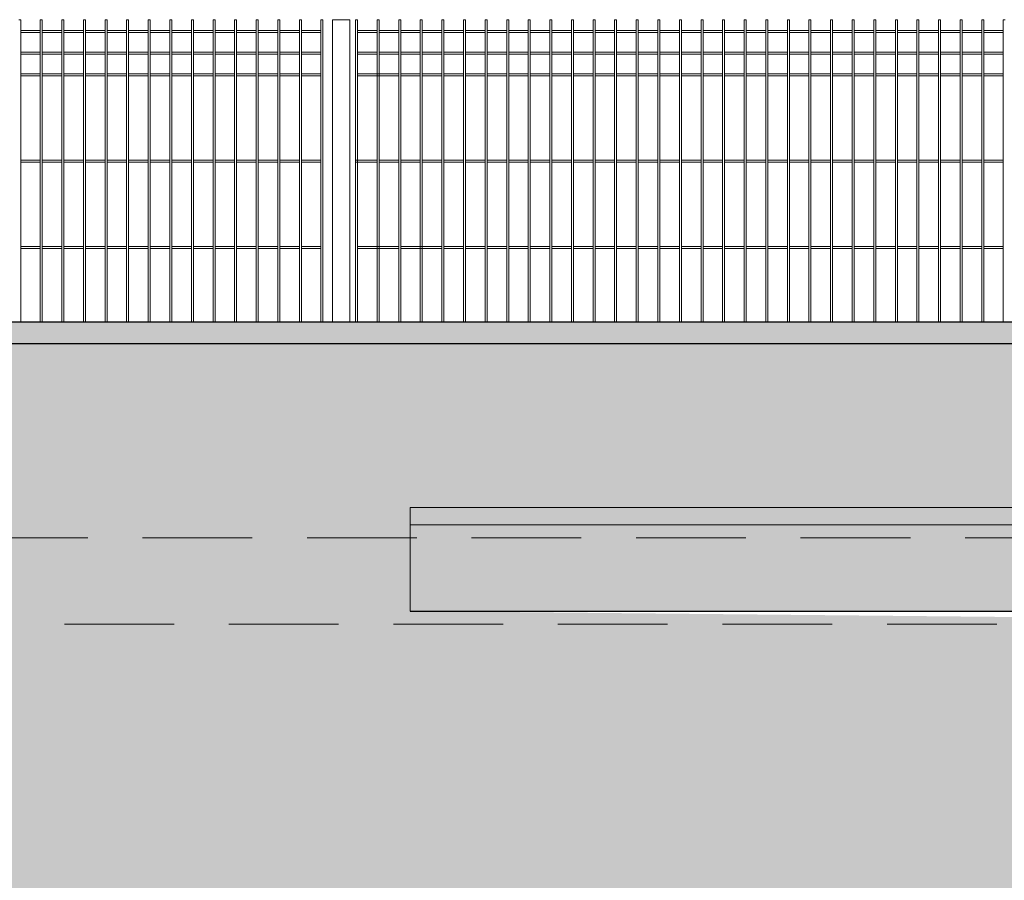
# Model space of a CAD drawing. Header units: millimetres. Extents: x 14041 to 23361, y -6349 to 12956.
# Tile 59 of 106: x 20943 to 21171, y 3877 to 4076. Entities that reach past the tile are written whole.
import ezdxf

# ---------------------------------------------------------------- set-up
doc = ezdxf.new("R2010")
doc.units = ezdxf.units.MM
doc.linetypes.add('KRESKOWA', pattern=[19.05, 12.7, -6.35])
for name, color, linetype, lineweight in [('A-ogrodzenie', 6, 'Continuous', 9), ('A-wypełnienie', 252, 'Continuous', 9), ('E-obrys', 7, 'Continuous', 9)]:
    doc.layers.add(name, color=color, linetype=linetype, lineweight=lineweight)

msp = doc.modelspace()

# ---------------------------------------------------------------- hatches: boundary and pattern name
at = {"layer": 'A-wypełnienie', "lineweight": 15, "ltscale": 2, "transparency": 33554687}
h = msp.add_hatch(color=252, dxfattribs=at)
h.dxf.hatch_style = 1
h.paths.add_polyline_path([(19674.41, 4006.13), (19627.53, 4006.13), (19627.54, 4001.13), (19628.04, 4001.13), (22273.54, 4001.13), (22273.54, 4006.13), (19835.04, 4006.13), (19723.52, 4006.13)])
h = msp.add_hatch(color=253, dxfattribs=at)
h.dxf.hatch_style = 1
h.paths.add_polyline_path([(19988.04, 3659.13), (19988.04, 3939.18), (19658.04, 3939.18), (19658.04, 3959.18), (19658.04, 3963.18), (20903.04, 3963.18), (20903.04, 3939.18), (20588.04, 3936.18), (20588.04, 3659.13), (20943.62, 3659.13), (20943.62, 3871.13), (21183.62, 3871.13), (21183.62, 3659.13), (21338.04, 3659.13), (21338.04, 3936.18), (21033.04, 3939.18), (21033.04, 3963.18), (22243.04, 3963.18), (22243.04, 3939.18), (22223.04, 3936.18), (22223.04, 3659.13), (22273.04, 3659.13), (22273.04, 4001.13), (19628.04, 4001.13), (19628.04, 3659.13), (19678.04, 3659.13), (19678.04, 3936.18), (19828.04, 3936.18), (19828.04, 3659.13)])
h = msp.add_hatch(color=252, dxfattribs=at)
h.dxf.hatch_style = 1
h.paths.add_polyline_path([(21033.04, 3963.18), (22243.04, 3963.18), (22243.04, 3939.18), (21033.04, 3939.18)])

# ---------------------------------------------------------------- linework, layer by layer
at = {"layer": 'A-ogrodzenie', "color": 96, "true_color": 0x036808}
for p, q in [((20942.37, 4076.18), (20942.83, 4076.18)), ((20942.83, 4006.13), (20942.83, 4076.18)), ((20947.37, 4006.13), (20947.37, 4076.18)), ((20947.37, 4076.18), (20947.83, 4076.18)), ((20947.83, 4006.13), (20947.83, 4076.18)), ((20952.37, 4006.13), (20952.37, 4076.18)), ((20952.37, 4076.18), (20952.83, 4076.18)), ((20952.83, 4006.13), (20952.83, 4076.18)), ((20957.37, 4006.13), (20957.37, 4076.18)), ((20957.37, 4076.18), (20957.83, 4076.18)), ((20957.83, 4006.13), (20957.83, 4076.18)), ((20962.37, 4006.13), (20962.37, 4076.18)), ((20962.37, 4076.18), (20962.83, 4076.18)), ((20962.83, 4006.13), (20962.83, 4076.18)), ((20967.37, 4006.13), (20967.37, 4076.18)), ((20967.37, 4076.18), (20967.83, 4076.18)), ((20967.83, 4006.13), (20967.83, 4076.18)), ((20972.37, 4006.13), (20972.37, 4076.18)), ((20972.37, 4076.18), (20972.83, 4076.18)), ((20972.83, 4006.13), (20972.83, 4076.18)), ((20977.37, 4006.13), (20977.37, 4076.18)), ((20977.37, 4076.18), (20977.83, 4076.18)), ((20977.83, 4006.13), (20977.83, 4076.18)), ((20982.37, 4006.13), (20982.37, 4076.18)), ((20982.37, 4076.18), (20982.83, 4076.18)), ((20982.83, 4006.13), (20982.83, 4076.18)), ((20987.37, 4006.13), (20987.37, 4076.18)), ((20987.37, 4076.18), (20987.83, 4076.18)), ((20987.83, 4006.13), (20987.83, 4076.18)), ((20992.37, 4006.13), (20992.37, 4076.18)), ((20992.37, 4076.18), (20992.83, 4076.18)), ((20992.83, 4006.13), (20992.83, 4076.18)), ((20997.37, 4006.13), (20997.37, 4076.18)), ((20997.37, 4076.18), (20997.83, 4076.18)), ((20997.83, 4006.13), (20997.83, 4076.18)), ((21002.37, 4006.13), (21002.37, 4076.18)), ((21002.37, 4076.18), (21002.83, 4076.18)), ((21002.83, 4006.13), (21002.83, 4076.18)), ((21007.37, 4006.13), (21007.37, 4076.18)), ((21007.37, 4076.18), (21007.83, 4076.18)), ((21007.83, 4006.13), (21007.83, 4076.18)), ((21012.37, 4006.13), (21012.37, 4076.18)), ((21012.37, 4076.18), (21012.83, 4076.18)), ((21012.83, 4006.13), (21012.83, 4076.18)), ((21015.04, 4076.18), (21015.04, 4006.13)), ((21015.04, 4076.18), (21019.04, 4076.18)), ((21019.04, 4076.18), (21019.04, 4006.13)), ((21020.37, 4006.13), (21020.37, 4076.18)), ((21020.37, 4076.18), (21020.83, 4076.18)), ((21020.37, 4076.18), (21020.83, 4076.18)), ((21020.83, 4006.13), (21020.83, 4076.18)), ((21025.37, 4006.13), (21025.37, 4076.18)), ((21025.37, 4076.18), (21025.83, 4076.18)), ((21025.83, 4006.13), (21025.83, 4076.18)), ((21030.37, 4006.13), (21030.37, 4076.18)), ((21030.37, 4076.18), (21030.83, 4076.18)), ((21030.83, 4006.13), (21030.83, 4076.18)), ((21035.37, 4006.13), (21035.37, 4076.18)), ((21035.37, 4076.18), (21035.83, 4076.18)), ((21035.83, 4006.13), (21035.83, 4076.18)), ((21040.37, 4006.13), (21040.37, 4076.18)), ((21040.37, 4076.18), (21040.83, 4076.18)), ((21040.83, 4006.13), (21040.83, 4076.18)), ((21045.37, 4006.13), (21045.37, 4076.18)), ((21045.37, 4076.18), (21045.83, 4076.18)), ((21045.83, 4006.13), (21045.83, 4076.18)), ((21050.37, 4006.13), (21050.37, 4076.18)), ((21050.37, 4076.18), (21050.83, 4076.18)), ((21050.83, 4006.13), (21050.83, 4076.18)), ((21055.37, 4006.13), (21055.37, 4076.18)), ((21055.37, 4076.18), (21055.83, 4076.18)), ((21055.83, 4006.13), (21055.83, 4076.18)), ((21060.37, 4006.13), (21060.37, 4076.18)), ((21060.37, 4076.18), (21060.83, 4076.18)), ((21060.83, 4006.13), (21060.83, 4076.18)), ((21065.37, 4006.13), (21065.37, 4076.18)), ((21065.37, 4076.18), (21065.83, 4076.18)), ((21065.83, 4006.13), (21065.83, 4076.18)), ((21070.37, 4006.13), (21070.37, 4076.18)), ((21070.37, 4076.18), (21070.83, 4076.18)), ((21070.83, 4006.13), (21070.83, 4076.18)), ((21075.37, 4006.13), (21075.37, 4076.18)), ((21075.37, 4076.18), (21075.83, 4076.18)), ((21075.83, 4006.13), (21075.83, 4076.18)), ((21080.37, 4006.13), (21080.37, 4076.18)), ((21080.37, 4076.18), (21080.83, 4076.18)), ((21080.83, 4006.13), (21080.83, 4076.18)), ((21085.37, 4006.13), (21085.37, 4076.18)), ((21085.37, 4076.18), (21085.83, 4076.18)), ((21085.83, 4006.13), (21085.83, 4076.18)), ((21090.37, 4006.13), (21090.37, 4076.18)), ((21090.37, 4076.18), (21090.83, 4076.18)), ((21090.83, 4006.13), (21090.83, 4076.18)), ((21095.37, 4006.13), (21095.37, 4076.18)), ((21095.37, 4076.18), (21095.83, 4076.18)), ((21095.83, 4006.13), (21095.83, 4076.18)), ((21100.37, 4006.13), (21100.37, 4076.18)), ((21100.37, 4076.18), (21100.83, 4076.18)), ((21100.83, 4006.13), (21100.83, 4076.18)), ((21105.37, 4006.13), (21105.37, 4076.18)), ((21105.37, 4076.18), (21105.83, 4076.18)), ((21105.83, 4006.13), (21105.83, 4076.18)), ((21110.37, 4006.13), (21110.37, 4076.18)), ((21110.37, 4076.18), (21110.83, 4076.18)), ((21110.83, 4006.13), (21110.83, 4076.18)), ((21115.37, 4006.13), (21115.37, 4076.18)), ((21115.37, 4076.18), (21115.83, 4076.18)), ((21115.83, 4006.13), (21115.83, 4076.18)), ((21120.37, 4006.13), (21120.37, 4076.18)), ((21120.37, 4076.18), (21120.83, 4076.18)), ((21120.83, 4006.13), (21120.83, 4076.18)), ((21125.37, 4006.13), (21125.37, 4076.18)), ((21125.37, 4076.18), (21125.83, 4076.18)), ((21125.83, 4006.13), (21125.83, 4076.18)), ((21130.37, 4006.13), (21130.37, 4076.18)), ((21130.37, 4076.18), (21130.83, 4076.18)), ((21130.83, 4006.13), (21130.83, 4076.18)), ((21135.37, 4006.13), (21135.37, 4076.18)), ((21135.37, 4076.18), (21135.83, 4076.18)), ((21135.83, 4006.13), (21135.83, 4076.18)), ((21140.37, 4006.13), (21140.37, 4076.18)), ((21140.37, 4076.18), (21140.83, 4076.18)), ((21140.83, 4006.13), (21140.83, 4076.18)), ((21145.37, 4006.13), (21145.37, 4076.18)), ((21145.37, 4076.18), (21145.83, 4076.18)), ((21145.83, 4006.13), (21145.83, 4076.18)), ((21150.37, 4006.13), (21150.37, 4076.18)), ((21150.37, 4076.18), (21150.83, 4076.18)), ((21150.83, 4006.13), (21150.83, 4076.18)), ((21155.37, 4006.13), (21155.37, 4076.18)), ((21155.37, 4076.18), (21155.83, 4076.18)), ((21155.83, 4006.13), (21155.83, 4076.18)), ((21160.37, 4006.13), (21160.37, 4076.18)), ((21160.37, 4076.18), (21160.83, 4076.18)), ((21160.83, 4006.13), (21160.83, 4076.18)), ((21165.37, 4006.13), (21165.37, 4076.18)), ((21165.37, 4076.18), (21165.83, 4076.18)), ((21165.83, 4006.13), (21165.83, 4076.18)), ((21170.37, 4006.13), (21170.37, 4076.18)), ((21170.37, 4076.18), (21170.83, 4076.18)), ((20942.83, 4073.65), (20947.37, 4073.65)), ((20942.83, 4073.18), (20947.37, 4073.18)), ((20947.83, 4073.65), (20952.37, 4073.65)), ((20947.83, 4073.18), (20952.37, 4073.18)), ((20952.83, 4073.65), (20957.37, 4073.65)), ((20952.83, 4073.18), (20957.37, 4073.18)), ((20957.83, 4073.65), (20962.37, 4073.65)), ((20957.83, 4073.18), (20962.37, 4073.18)), ((20962.83, 4073.65), (20967.37, 4073.65)), ((20962.83, 4073.18), (20967.37, 4073.18)), ((20967.83, 4073.65), (20972.37, 4073.65)), ((20967.83, 4073.18), (20972.37, 4073.18)), ((20972.83, 4073.65), (20977.37, 4073.65)), ((20972.83, 4073.18), (20977.37, 4073.18)), ((20977.83, 4073.65), (20982.37, 4073.65)), ((20977.83, 4073.18), (20982.37, 4073.18)), ((20982.83, 4073.65), (20987.37, 4073.65)), ((20982.83, 4073.18), (20987.37, 4073.18)), ((20987.83, 4073.65), (20992.37, 4073.65)), ((20987.83, 4073.18), (20992.37, 4073.18)), ((20992.83, 4073.65), (20997.37, 4073.65)), ((20992.83, 4073.18), (20997.37, 4073.18)), ((20997.83, 4073.65), (21002.37, 4073.65)), ((20997.83, 4073.18), (21002.37, 4073.18)), ((21002.83, 4073.65), (21007.37, 4073.65)), ((21002.83, 4073.18), (21007.37, 4073.18)), ((21007.83, 4073.65), (21012.37, 4073.65)), ((21007.83, 4073.18), (21012.37, 4073.18)), ((21020.83, 4073.65), (21025.37, 4073.65)), ((21020.83, 4073.18), (21025.37, 4073.18)), ((21025.83, 4073.65), (21030.37, 4073.65)), ((21025.83, 4073.18), (21030.37, 4073.18)), ((21030.83, 4073.65), (21035.37, 4073.65)), ((21030.83, 4073.18), (21035.37, 4073.18)), ((21035.83, 4073.65), (21040.37, 4073.65)), ((21035.83, 4073.18), (21040.37, 4073.18)), ((21040.83, 4073.65), (21045.37, 4073.65)), ((21040.83, 4073.18), (21045.37, 4073.18)), ((21045.83, 4073.65), (21050.37, 4073.65)), ((21045.83, 4073.18), (21050.37, 4073.18)), ((21050.83, 4073.65), (21055.37, 4073.65)), ((21050.83, 4073.18), (21055.37, 4073.18)), ((21055.83, 4073.65), (21060.37, 4073.65)), ((21055.83, 4073.18), (21060.37, 4073.18)), ((21060.83, 4073.65), (21065.37, 4073.65)), ((21060.83, 4073.18), (21065.37, 4073.18)), ((21065.83, 4073.65), (21070.37, 4073.65)), ((21065.83, 4073.18), (21070.37, 4073.18)), ((21070.83, 4073.65), (21075.37, 4073.65)), ((21070.83, 4073.18), (21075.37, 4073.18)), ((21075.83, 4073.65), (21080.37, 4073.65)), ((21075.83, 4073.18), (21080.37, 4073.18)), ((21080.83, 4073.65), (21085.37, 4073.65)), ((21080.83, 4073.18), (21085.37, 4073.18)), ((21085.83, 4073.65), (21090.37, 4073.65)), ((21085.83, 4073.18), (21090.37, 4073.18)), ((21090.83, 4073.65), (21095.37, 4073.65)), ((21090.83, 4073.18), (21095.37, 4073.18)), ((21095.83, 4073.65), (21100.37, 4073.65)), ((21095.83, 4073.18), (21100.37, 4073.18)), ((21100.83, 4073.65), (21105.37, 4073.65)), ((21100.83, 4073.18), (21105.37, 4073.18)), ((21105.83, 4073.65), (21110.37, 4073.65)), ((21105.83, 4073.18), (21110.37, 4073.18)), ((21110.83, 4073.65), (21115.37, 4073.65)), ((21110.83, 4073.18), (21115.37, 4073.18)), ((21115.83, 4073.65), (21120.37, 4073.65)), ((21115.83, 4073.18), (21120.37, 4073.18)), ((21120.83, 4073.65), (21125.37, 4073.65)), ((21120.83, 4073.18), (21125.37, 4073.18)), ((21125.83, 4073.65), (21130.37, 4073.65)), ((21125.83, 4073.18), (21130.37, 4073.18)), ((21130.83, 4073.65), (21135.37, 4073.65)), ((21130.83, 4073.18), (21135.37, 4073.18)), ((21135.83, 4073.65), (21140.37, 4073.65)), ((21135.83, 4073.18), (21140.37, 4073.18)), ((21140.83, 4073.65), (21145.37, 4073.65)), ((21140.83, 4073.18), (21145.37, 4073.18)), ((21145.83, 4073.65), (21150.37, 4073.65)), ((21145.83, 4073.18), (21150.37, 4073.18)), ((21150.83, 4073.65), (21155.37, 4073.65)), ((21150.83, 4073.18), (21155.37, 4073.18)), ((21155.83, 4073.65), (21160.37, 4073.65)), ((21155.83, 4073.18), (21160.37, 4073.18)), ((21160.83, 4073.65), (21165.37, 4073.65)), ((21160.83, 4073.18), (21165.37, 4073.18)), ((21165.83, 4073.65), (21170.37, 4073.65)), ((21165.83, 4073.18), (21170.37, 4073.18)), ((20942.83, 4068.65), (20947.37, 4068.65)), ((20942.83, 4068.18), (20947.37, 4068.18)), ((20947.83, 4068.65), (20952.37, 4068.65)), ((20947.83, 4068.18), (20952.37, 4068.18)), ((20952.83, 4068.65), (20957.37, 4068.65)), ((20952.83, 4068.18), (20957.37, 4068.18)), ((20957.83, 4068.65), (20962.37, 4068.65)), ((20957.83, 4068.18), (20962.37, 4068.18)), ((20962.83, 4068.65), (20967.37, 4068.65)), ((20962.83, 4068.18), (20967.37, 4068.18)), ((20967.83, 4068.65), (20972.37, 4068.65)), ((20967.83, 4068.18), (20972.37, 4068.18)), ((20972.83, 4068.65), (20977.37, 4068.65)), ((20972.83, 4068.18), (20977.37, 4068.18)), ((20977.83, 4068.65), (20982.37, 4068.65)), ((20977.83, 4068.18), (20982.37, 4068.18)), ((20982.83, 4068.65), (20987.37, 4068.65)), ((20982.83, 4068.18), (20987.37, 4068.18)), ((20987.83, 4068.65), (20992.37, 4068.65)), ((20987.83, 4068.18), (20992.37, 4068.18)), ((20992.83, 4068.65), (20997.37, 4068.65)), ((20992.83, 4068.18), (20997.37, 4068.18)), ((20997.83, 4068.65), (21002.37, 4068.65)), ((20997.83, 4068.18), (21002.37, 4068.18)), ((21002.83, 4068.65), (21007.37, 4068.65)), ((21002.83, 4068.18), (21007.37, 4068.18)), ((21007.83, 4068.65), (21012.37, 4068.65)), ((21007.83, 4068.18), (21012.37, 4068.18)), ((21020.83, 4068.65), (21025.37, 4068.65)), ((21020.83, 4068.18), (21025.37, 4068.18)), ((21025.83, 4068.65), (21030.37, 4068.65)), ((21025.83, 4068.18), (21030.37, 4068.18)), ((21030.83, 4068.65), (21035.37, 4068.65)), ((21030.83, 4068.18), (21035.37, 4068.18)), ((21035.83, 4068.65), (21040.37, 4068.65)), ((21035.83, 4068.18), (21040.37, 4068.18)), ((21040.83, 4068.65), (21045.37, 4068.65)), ((21040.83, 4068.18), (21045.37, 4068.18)), ((21045.83, 4068.65), (21050.37, 4068.65)), ((21045.83, 4068.18), (21050.37, 4068.18)), ((21050.83, 4068.65), (21055.37, 4068.65)), ((21050.83, 4068.18), (21055.37, 4068.18)), ((21055.83, 4068.65), (21060.37, 4068.65)), ((21055.83, 4068.18), (21060.37, 4068.18)), ((21060.83, 4068.65), (21065.37, 4068.65)), ((21060.83, 4068.18), (21065.37, 4068.18)), ((21065.83, 4068.65), (21070.37, 4068.65)), ((21065.83, 4068.18), (21070.37, 4068.18)), ((21070.83, 4068.65), (21075.37, 4068.65)), ((21070.83, 4068.18), (21075.37, 4068.18)), ((21075.83, 4068.65), (21080.37, 4068.65)), ((21075.83, 4068.18), (21080.37, 4068.18)), ((21080.83, 4068.65), (21085.37, 4068.65)), ((21080.83, 4068.18), (21085.37, 4068.18)), ((21085.83, 4068.65), (21090.37, 4068.65)), ((21085.83, 4068.18), (21090.37, 4068.18)), ((21090.83, 4068.65), (21095.37, 4068.65)), ((21090.83, 4068.18), (21095.37, 4068.18)), ((21095.83, 4068.65), (21100.37, 4068.65)), ((21095.83, 4068.18), (21100.37, 4068.18)), ((21100.83, 4068.65), (21105.37, 4068.65)), ((21100.83, 4068.18), (21105.37, 4068.18)), ((21105.83, 4068.65), (21110.37, 4068.65)), ((21105.83, 4068.18), (21110.37, 4068.18)), ((21110.83, 4068.65), (21115.37, 4068.65)), ((21110.83, 4068.18), (21115.37, 4068.18)), ((21115.83, 4068.65), (21120.37, 4068.65)), ((21115.83, 4068.18), (21120.37, 4068.18)), ((21120.83, 4068.65), (21125.37, 4068.65)), ((21120.83, 4068.18), (21125.37, 4068.18)), ((21125.83, 4068.65), (21130.37, 4068.65)), ((21125.83, 4068.18), (21130.37, 4068.18)), ((21130.83, 4068.65), (21135.37, 4068.65)), ((21130.83, 4068.18), (21135.37, 4068.18)), ((21135.83, 4068.65), (21140.37, 4068.65)), ((21135.83, 4068.18), (21140.37, 4068.18)), ((21140.83, 4068.65), (21145.37, 4068.65)), ((21140.83, 4068.18), (21145.37, 4068.18)), ((21145.83, 4068.65), (21150.37, 4068.65)), ((21145.83, 4068.18), (21150.37, 4068.18)), ((21150.83, 4068.65), (21155.37, 4068.65)), ((21150.83, 4068.18), (21155.37, 4068.18)), ((21155.83, 4068.65), (21160.37, 4068.65)), ((21155.83, 4068.18), (21160.37, 4068.18)), ((21160.83, 4068.65), (21165.37, 4068.65)), ((21160.83, 4068.18), (21165.37, 4068.18)), ((21165.83, 4068.65), (21170.37, 4068.65)), ((21165.83, 4068.18), (21170.37, 4068.18)), ((20942.83, 4063.65), (20947.37, 4063.65)), ((20942.83, 4063.18), (20947.37, 4063.18)), ((20947.83, 4063.65), (20952.37, 4063.65)), ((20947.83, 4063.18), (20952.37, 4063.18)), ((20952.83, 4063.65), (20957.37, 4063.65)), ((20952.83, 4063.18), (20957.37, 4063.18)), ((20957.83, 4063.65), (20962.37, 4063.65)), ((20957.83, 4063.18), (20962.37, 4063.18)), ((20962.83, 4063.65), (20967.37, 4063.65)), ((20962.83, 4063.18), (20967.37, 4063.18)), ((20967.83, 4063.65), (20972.37, 4063.65)), ((20967.83, 4063.18), (20972.37, 4063.18)), ((20972.83, 4063.65), (20977.37, 4063.65)), ((20972.83, 4063.18), (20977.37, 4063.18)), ((20977.83, 4063.65), (20982.37, 4063.65)), ((20977.83, 4063.18), (20982.37, 4063.18)), ((20982.83, 4063.65), (20987.37, 4063.65)), ((20982.83, 4063.18), (20987.37, 4063.18)), ((20987.83, 4063.65), (20992.37, 4063.65)), ((20987.83, 4063.18), (20992.37, 4063.18)), ((20992.83, 4063.65), (20997.37, 4063.65)), ((20992.83, 4063.18), (20997.37, 4063.18)), ((20997.83, 4063.65), (21002.37, 4063.65)), ((20997.83, 4063.18), (21002.37, 4063.18)), ((21002.83, 4063.65), (21007.37, 4063.65)), ((21002.83, 4063.18), (21007.37, 4063.18)), ((21007.83, 4063.65), (21012.37, 4063.65)), ((21007.83, 4063.18), (21012.37, 4063.18)), ((21020.83, 4063.65), (21025.83, 4063.65)), ((21020.83, 4063.18), (21025.83, 4063.18)), ((21025.83, 4063.65), (21030.37, 4063.65)), ((21025.83, 4063.18), (21030.37, 4063.18)), ((21030.83, 4063.65), (21035.37, 4063.65)), ((21030.83, 4063.18), (21035.37, 4063.18)), ((21035.83, 4063.65), (21040.37, 4063.65)), ((21035.83, 4063.18), (21040.37, 4063.18)), ((21040.83, 4063.65), (21045.37, 4063.65)), ((21040.83, 4063.18), (21045.37, 4063.18)), ((21045.83, 4063.65), (21050.37, 4063.65)), ((21045.83, 4063.18), (21050.37, 4063.18)), ((21050.83, 4063.65), (21055.37, 4063.65)), ((21050.83, 4063.18), (21055.37, 4063.18)), ((21055.83, 4063.65), (21060.37, 4063.65)), ((21055.83, 4063.18), (21060.37, 4063.18)), ((21060.83, 4063.65), (21065.37, 4063.65)), ((21060.83, 4063.18), (21065.37, 4063.18)), ((21065.83, 4063.65), (21070.37, 4063.65)), ((21065.83, 4063.18), (21070.37, 4063.18)), ((21070.83, 4063.65), (21075.37, 4063.65)), ((21070.83, 4063.18), (21075.37, 4063.18)), ((21075.83, 4063.65), (21080.37, 4063.65)), ((21075.83, 4063.18), (21080.37, 4063.18)), ((21080.83, 4063.65), (21085.37, 4063.65)), ((21080.83, 4063.18), (21085.37, 4063.18)), ((21085.83, 4063.65), (21090.37, 4063.65)), ((21085.83, 4063.18), (21090.37, 4063.18)), ((21090.83, 4063.65), (21095.37, 4063.65)), ((21090.83, 4063.18), (21095.37, 4063.18)), ((21095.83, 4063.65), (21100.37, 4063.65)), ((21095.83, 4063.18), (21100.37, 4063.18)), ((21100.83, 4063.65), (21105.37, 4063.65)), ((21100.83, 4063.18), (21105.37, 4063.18)), ((21105.83, 4063.65), (21110.37, 4063.65)), ((21105.83, 4063.18), (21110.37, 4063.18)), ((21110.83, 4063.65), (21115.37, 4063.65)), ((21110.83, 4063.18), (21115.37, 4063.18)), ((21115.83, 4063.65), (21120.37, 4063.65)), ((21115.83, 4063.18), (21120.37, 4063.18)), ((21120.83, 4063.65), (21125.37, 4063.65)), ((21120.83, 4063.18), (21125.37, 4063.18)), ((21125.83, 4063.65), (21130.37, 4063.65)), ((21125.83, 4063.18), (21130.37, 4063.18)), ((21130.83, 4063.65), (21135.37, 4063.65)), ((21130.83, 4063.18), (21135.37, 4063.18)), ((21135.83, 4063.65), (21140.37, 4063.65)), ((21135.83, 4063.18), (21140.37, 4063.18)), ((21140.83, 4063.65), (21145.37, 4063.65)), ((21140.83, 4063.18), (21145.37, 4063.18)), ((21145.83, 4063.65), (21150.37, 4063.65)), ((21145.83, 4063.18), (21150.37, 4063.18)), ((21150.83, 4063.65), (21155.37, 4063.65)), ((21150.83, 4063.18), (21155.37, 4063.18)), ((21155.83, 4063.65), (21160.37, 4063.65)), ((21155.83, 4063.18), (21160.37, 4063.18)), ((21160.83, 4063.65), (21165.37, 4063.65)), ((21160.83, 4063.18), (21165.37, 4063.18)), ((21165.83, 4063.65), (21170.37, 4063.65)), ((21165.83, 4063.18), (21170.37, 4063.18)), ((20942.83, 4043.65), (20947.37, 4043.65)), ((20942.83, 4043.18), (20947.37, 4043.18)), ((20947.83, 4043.65), (20952.37, 4043.65)), ((20947.83, 4043.18), (20952.37, 4043.18)), ((20952.83, 4043.65), (20957.37, 4043.65)), ((20952.83, 4043.18), (20957.37, 4043.18)), ((20957.83, 4043.65), (20962.37, 4043.65)), ((20957.83, 4043.18), (20962.37, 4043.18)), ((20962.83, 4043.65), (20967.37, 4043.65)), ((20962.83, 4043.18), (20967.37, 4043.18)), ((20967.83, 4043.65), (20972.37, 4043.65)), ((20967.83, 4043.18), (20972.37, 4043.18)), ((20972.83, 4043.65), (20977.37, 4043.65)), ((20972.83, 4043.18), (20977.37, 4043.18)), ((20977.83, 4043.65), (20982.37, 4043.65)), ((20977.83, 4043.18), (20982.37, 4043.18)), ((20982.83, 4043.65), (20987.37, 4043.65)), ((20982.83, 4043.18), (20987.37, 4043.18)), ((20987.83, 4043.65), (20992.37, 4043.65)), ((20987.83, 4043.18), (20992.37, 4043.18)), ((20992.83, 4043.65), (20997.37, 4043.65)), ((20992.83, 4043.18), (20997.37, 4043.18)), ((20997.83, 4043.65), (21002.37, 4043.65)), ((20997.83, 4043.18), (21002.37, 4043.18)), ((21002.83, 4043.65), (21007.37, 4043.65)), ((21002.83, 4043.18), (21007.37, 4043.18)), ((21007.83, 4043.65), (21012.37, 4043.65)), ((21007.83, 4043.18), (21012.37, 4043.18)), ((21020.37, 4043.65), (21025.37, 4043.65)), ((21020.37, 4043.18), (21025.37, 4043.18)), ((21025.83, 4043.65), (21030.37, 4043.65)), ((21025.83, 4043.18), (21030.37, 4043.18)), ((21030.83, 4043.65), (21035.37, 4043.65)), ((21030.83, 4043.18), (21035.37, 4043.18)), ((21035.83, 4043.65), (21040.37, 4043.65)), ((21035.83, 4043.18), (21040.37, 4043.18)), ((21040.83, 4043.65), (21045.37, 4043.65)), ((21040.83, 4043.18), (21045.37, 4043.18)), ((21045.83, 4043.65), (21050.37, 4043.65)), ((21045.83, 4043.18), (21050.37, 4043.18)), ((21050.83, 4043.65), (21055.37, 4043.65)), ((21050.83, 4043.18), (21055.37, 4043.18)), ((21055.83, 4043.65), (21060.37, 4043.65)), ((21055.83, 4043.18), (21060.37, 4043.18)), ((21060.83, 4043.65), (21065.37, 4043.65)), ((21060.83, 4043.18), (21065.37, 4043.18)), ((21065.83, 4043.65), (21070.37, 4043.65)), ((21065.83, 4043.18), (21070.37, 4043.18)), ((21070.83, 4043.65), (21075.37, 4043.65)), ((21070.83, 4043.18), (21075.37, 4043.18)), ((21075.83, 4043.65), (21080.37, 4043.65)), ((21075.83, 4043.18), (21080.37, 4043.18)), ((21080.83, 4043.65), (21085.37, 4043.65)), ((21080.83, 4043.18), (21085.37, 4043.18)), ((21085.83, 4043.65), (21090.37, 4043.65)), ((21085.83, 4043.18), (21090.37, 4043.18)), ((21090.83, 4043.65), (21095.37, 4043.65)), ((21090.83, 4043.18), (21095.37, 4043.18)), ((21095.83, 4043.65), (21100.37, 4043.65)), ((21095.83, 4043.18), (21100.37, 4043.18)), ((21100.83, 4043.65), (21105.37, 4043.65)), ((21100.83, 4043.18), (21105.37, 4043.18)), ((21105.83, 4043.65), (21110.37, 4043.65)), ((21105.83, 4043.18), (21110.37, 4043.18)), ((21110.83, 4043.65), (21115.37, 4043.65)), ((21110.83, 4043.18), (21115.37, 4043.18)), ((21115.83, 4043.65), (21120.37, 4043.65)), ((21115.83, 4043.18), (21120.37, 4043.18)), ((21120.83, 4043.65), (21125.37, 4043.65)), ((21120.83, 4043.18), (21125.37, 4043.18)), ((21125.83, 4043.65), (21130.37, 4043.65)), ((21125.83, 4043.18), (21130.37, 4043.18)), ((21130.83, 4043.65), (21135.37, 4043.65)), ((21130.83, 4043.18), (21135.37, 4043.18)), ((21135.83, 4043.65), (21140.37, 4043.65)), ((21135.83, 4043.18), (21140.37, 4043.18)), ((21140.83, 4043.65), (21145.37, 4043.65)), ((21140.83, 4043.18), (21145.37, 4043.18)), ((21145.83, 4043.65), (21150.37, 4043.65)), ((21145.83, 4043.18), (21150.37, 4043.18)), ((21150.83, 4043.65), (21155.37, 4043.65)), ((21150.83, 4043.18), (21155.37, 4043.18)), ((21155.83, 4043.65), (21160.37, 4043.65)), ((21155.83, 4043.18), (21160.37, 4043.18)), ((21160.83, 4043.65), (21165.37, 4043.65)), ((21160.83, 4043.18), (21165.37, 4043.18)), ((21165.83, 4043.65), (21170.37, 4043.65)), ((21165.83, 4043.18), (21170.37, 4043.18)), ((20942.83, 4023.65), (20947.37, 4023.65)), ((20942.83, 4023.18), (20947.37, 4023.18)), ((20947.83, 4023.65), (20952.37, 4023.65)), ((20947.83, 4023.18), (20952.37, 4023.18)), ((20952.83, 4023.65), (20957.37, 4023.65)), ((20952.83, 4023.18), (20957.37, 4023.18)), ((20957.83, 4023.65), (20962.37, 4023.65)), ((20957.83, 4023.18), (20962.37, 4023.18)), ((20962.83, 4023.65), (20967.37, 4023.65)), ((20962.83, 4023.18), (20967.37, 4023.18)), ((20967.83, 4023.65), (20972.37, 4023.65)), ((20967.83, 4023.18), (20972.37, 4023.18)), ((20972.83, 4023.65), (20977.37, 4023.65)), ((20972.83, 4023.18), (20977.37, 4023.18)), ((20977.83, 4023.65), (20982.37, 4023.65)), ((20977.83, 4023.18), (20982.37, 4023.18)), ((20982.83, 4023.65), (20987.37, 4023.65)), ((20982.83, 4023.18), (20987.37, 4023.18)), ((20987.83, 4023.65), (20992.37, 4023.65)), ((20987.83, 4023.18), (20992.37, 4023.18)), ((20992.83, 4023.65), (20997.37, 4023.65)), ((20992.83, 4023.18), (20997.37, 4023.18)), ((20997.83, 4023.65), (21002.37, 4023.65)), ((20997.83, 4023.18), (21002.37, 4023.18)), ((21002.83, 4023.65), (21007.37, 4023.65)), ((21002.83, 4023.18), (21007.37, 4023.18)), ((21007.83, 4023.65), (21012.37, 4023.65)), ((21007.83, 4023.18), (21012.37, 4023.18)), ((21020.83, 4023.65), (21025.83, 4023.65)), ((21020.83, 4023.18), (21025.83, 4023.18)), ((21025.83, 4023.65), (21030.37, 4023.65)), ((21025.83, 4023.18), (21030.37, 4023.18)), ((21030.83, 4023.65), (21035.83, 4023.65)), ((21030.83, 4023.18), (21035.83, 4023.18)), ((21035.83, 4023.65), (21040.37, 4023.65)), ((21035.83, 4023.18), (21040.37, 4023.18)), ((21040.83, 4023.65), (21045.37, 4023.65)), ((21040.83, 4023.18), (21045.37, 4023.18)), ((21045.83, 4023.65), (21050.37, 4023.65)), ((21045.83, 4023.18), (21050.37, 4023.18)), ((21050.83, 4023.65), (21055.37, 4023.65)), ((21050.83, 4023.18), (21055.37, 4023.18)), ((21055.83, 4023.65), (21060.37, 4023.65)), ((21055.83, 4023.18), (21060.37, 4023.18)), ((21060.83, 4023.65), (21065.37, 4023.65)), ((21060.83, 4023.18), (21065.37, 4023.18)), ((21065.83, 4023.65), (21070.37, 4023.65)), ((21065.83, 4023.18), (21070.37, 4023.18)), ((21070.83, 4023.65), (21075.37, 4023.65)), ((21070.83, 4023.18), (21075.37, 4023.18)), ((21075.83, 4023.65), (21080.37, 4023.65)), ((21075.83, 4023.18), (21080.37, 4023.18)), ((21080.83, 4023.65), (21085.37, 4023.65)), ((21080.83, 4023.18), (21085.37, 4023.18)), ((21085.83, 4023.65), (21090.37, 4023.65)), ((21085.83, 4023.18), (21090.37, 4023.18)), ((21090.83, 4023.65), (21095.37, 4023.65)), ((21090.83, 4023.18), (21095.37, 4023.18)), ((21095.83, 4023.65), (21100.37, 4023.65)), ((21095.83, 4023.18), (21100.37, 4023.18)), ((21100.83, 4023.65), (21105.37, 4023.65)), ((21100.83, 4023.18), (21105.37, 4023.18)), ((21105.83, 4023.65), (21110.37, 4023.65)), ((21105.83, 4023.18), (21110.37, 4023.18)), ((21110.83, 4023.65), (21115.37, 4023.65)), ((21110.83, 4023.18), (21115.37, 4023.18)), ((21115.83, 4023.65), (21120.37, 4023.65)), ((21115.83, 4023.18), (21120.37, 4023.18)), ((21120.83, 4023.65), (21125.37, 4023.65)), ((21120.83, 4023.18), (21125.37, 4023.18)), ((21125.83, 4023.65), (21130.37, 4023.65)), ((21125.83, 4023.18), (21130.37, 4023.18)), ((21130.83, 4023.65), (21135.37, 4023.65)), ((21130.83, 4023.18), (21135.37, 4023.18)), ((21135.83, 4023.65), (21140.37, 4023.65)), ((21135.83, 4023.18), (21140.37, 4023.18)), ((21140.83, 4023.65), (21145.37, 4023.65)), ((21140.83, 4023.18), (21145.37, 4023.18)), ((21145.83, 4023.65), (21150.37, 4023.65)), ((21145.83, 4023.18), (21150.37, 4023.18)), ((21150.83, 4023.65), (21155.37, 4023.65)), ((21150.83, 4023.18), (21155.37, 4023.18)), ((21155.83, 4023.65), (21160.37, 4023.65)), ((21155.83, 4023.18), (21160.37, 4023.18)), ((21160.83, 4023.65), (21165.37, 4023.65)), ((21160.83, 4023.18), (21165.37, 4023.18)), ((21165.83, 4023.65), (21170.37, 4023.65)), ((21165.83, 4023.18), (21170.37, 4023.18))]:
    msp.add_line(p, q, dxfattribs=at)
at = {"layer": 'E-obrys', "lineweight": 30}
for p, q in [((22273.54, 4006.13), (19627.53, 4006.13)), ((22273.54, 4001.13), (19627.54, 4001.13)), ((21033.04, 3939.18), (22243.04, 3939.18))]:
    msp.add_line(p, q, dxfattribs=at)
at = {"layer": 'E-obrys', "ltscale": 2}
for p, q in [((21033.04, 3963.18), (22243.04, 3963.18)), ((21033.04, 3959.18), (22243.04, 3959.18))]:
    msp.add_line(p, q, dxfattribs=at)
at = {"layer": 'E-obrys', "linetype": 'KRESKOWA', "ltscale": 2}
for p, q in [((19828.04, 3956.18), (21948.04, 3956.18)), ((19848.04, 3936.18), (21928.04, 3936.18))]:
    msp.add_line(p, q, dxfattribs=at)
at = {"layer": 'E-obrys', "ltscale": 2}
msp.add_lwpolyline([(21033.04, 3963.18), (21033.04, 3939.18)], dxfattribs=at)
msp.add_lwpolyline([(21033.04, 3963.18), (21033.04, 3939.18)], dxfattribs=at)

doc.saveas('drawing.dxf')
